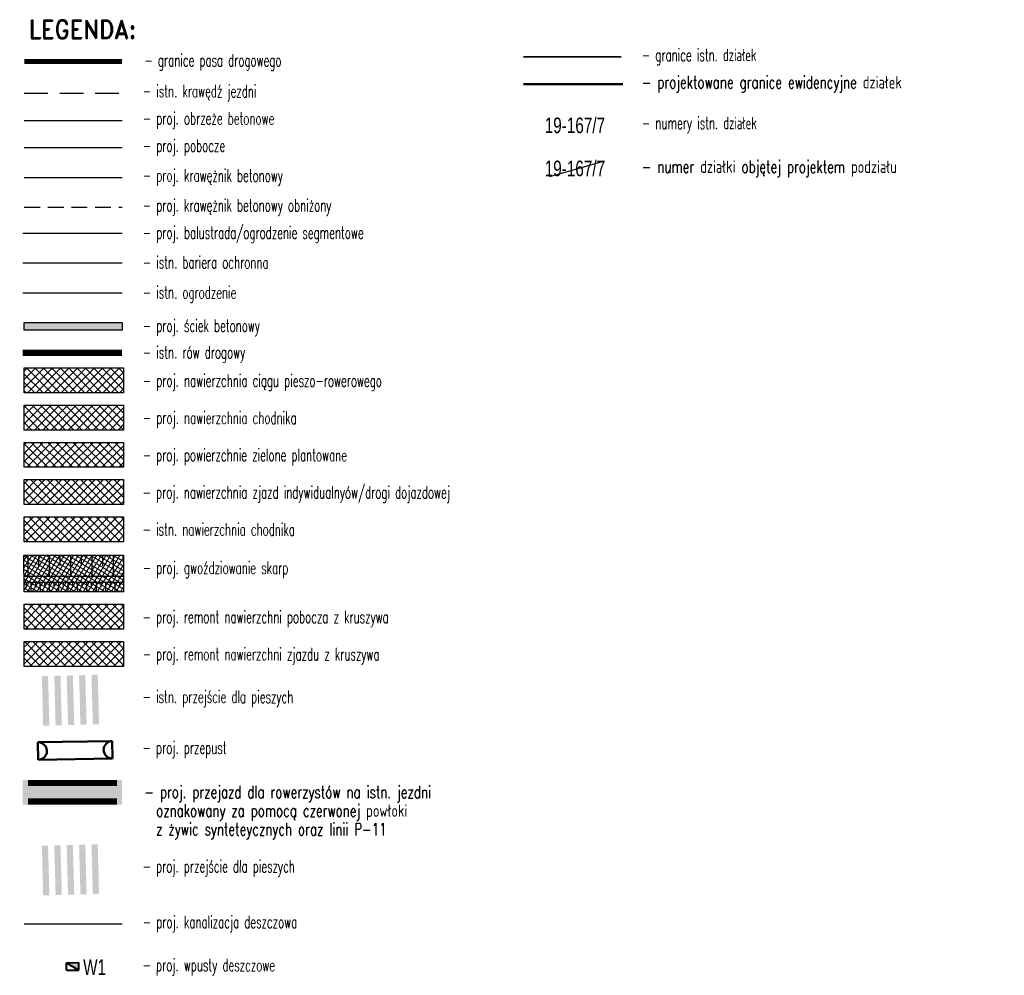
# Model space of a CAD drawing. Header units: metres. Extents: x 7529615 to 7533751, y 5721195 to 5727898.
# Tile 1 of 138: x 7533671 to 7533751, y 5721195 to 5721272. Entities that reach past the tile are written whole.
import ezdxf
from ezdxf.enums import TextEntityAlignment as Align

# ---------------------------------------------------------------- set-up
doc = ezdxf.new("R2010")
doc.units = ezdxf.units.M
for name, pattern in [('218-500', [1, 0.5, -0.5]), ('DASHED', [19.05, 12.7, -6.35]), ('HIDDEN', [9.525, 6.35, -3.175])]:
    doc.linetypes.add(name, pattern=pattern)
for name, color, linetype, lineweight in [('D-bariera-uliczna-typu-B-01', 1, 'FENCELINE1', 30), ('D-krawędzie', 3, 'Continuous', 30), ('D-krawężniki', 4, 'Continuous', 30), ('D-krawężniki-obniżone', 40, 'DASHED', 30), ('D-obrzeża', 2, 'Continuous', 30), ('D-pas-drogowy', 7, 'HIDDEN', 50), ('D-wpusty', 28, 'Continuous', 40), ('D-wpusty-opis', 28, 'Continuous', 30), ('Numery_dzialek', 80, 'Continuous', 35), ('Sieci-KD-proj', 4, 'KANDESZCZ_X2', 30)]:
    doc.layers.add(name, color=color, linetype=linetype, lineweight=lineweight)
for name, color, linetype, lineweight, true_color in [('D-bariery', 7, 'FENCELINE2', 30, 0xff0f0f), ('D-hatch-ciag-pieszo-rowerowy', 7, 'Continuous', 13, 0xff9f80), ('D-hatch-plyty-azurowe', 7, 'Continuous', 13, 0xffc824), ('D-linia-podzialowa-ZRID', 7, 'Continuous', 50, 0x40ff00), ('D-ogrodzenie-istn', 7, 'FENCELINE2', 30, 0x7a007a), ('D-podzialy-dzialek-etap-III', 7, 'Continuous', 30, 0xff0040), ('D-poziome-powl-czerwona', 7, 'Continuous', 9, 0xff6161), ('D-przepusty', 7, 'Continuous', 50, 0x852100), ('D-ścieki', 7, 'Continuous', 30, 0x0544ff)]:
    doc.layers.add(name, color=color, linetype=linetype, lineweight=lineweight, true_color=true_color)
for name, color, linetype in [('D-hatch-chodniki', 221, 'Continuous'), ('D-hatch-pobocza', 131, 'Continuous'), ('D-hatch-zieleńce', 102, 'Continuous'), ('D-hatch-zjazdy-kostka', 244, 'Continuous'), ('D-hatch-zjazdy-kruszywo', 111, 'Continuous'), ('D-pobocza', 60, 'Continuous'), ('D-rowy', 160, 'Continuous'), ('D-skarpa-kreskowanie', 2, 'Continuous'), ('Odnosniki', 7, 'Continuous'), ('PAP-LEGENDA', 1, 'Continuous'), ('PAP-TABELKA', 1, 'Continuous')]:
    doc.layers.add(name, color=color, linetype=linetype)
doc.layers.add('D-malowanie-istn', color=7, linetype='Continuous', true_color=0x1a6600)
doc.layers.add('D-malowanie-proj', color=7, linetype='Continuous', true_color=0x3333ff)
doc.styles.add('DIMTEXT', font='simplex.shx', dxfattribs={"width": 0.7})
doc.styles.add('PL2', font='romand.shx')
doc.styles.get("Standard").update_dxf_attribs({"font": 'arial.ttf'})
doc.linetypes.add('FENCELINE1', pattern='A,6.35,-2.54,[133,ltypeshp.shx,S=2.54,R=0,X=-2.54,Y=0],-2.54,25.4', length=36.83)
doc.linetypes.add('FENCELINE2', pattern='A,6.35,-2.54,[132,ltypeshp.shx,S=2.54,R=0,X=-2.54,Y=0],-2.54,25.4', length=36.83)
doc.linetypes.add('KANDESZCZ_X2', pattern='A,4.366477,-0.326302,["kd",DIMTEXT,S=1.28,R=0,X=0,Y=-0.405864],-2.036296,4.465198', length=11.194273)
pattern_1 = [(45, (0.0021, 0), (-0.33675960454, 0.33675960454), []), (135, (0.0021, 0), (-0.33675960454, -0.33675960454), [])]

# ---------------------------------------------------------------- blocks, each defined once
blk = doc.blocks.new('wpust')
at = {"layer": 'D-wpusty'}
blk.add_hatch(color=256, dxfattribs=at).paths.add_polyline_path([(4488531.348, 5577264.612), (4488532.348, 5577264.612), (4488532.348, 5577265.212)])
for points in [[(4488531.348, 5577265.212), (4488531.348, 5577264.612)], [(4488531.348, 5577265.212), (4488532.348, 5577265.212)], [(4488531.348, 5577264.612), (4488532.348, 5577265.212)], [(4488532.348, 5577265.212), (4488532.348, 5577264.612)], [(4488531.348, 5577264.612), (4488532.348, 5577264.612)]]:
    blk.add_lwpolyline(points, dxfattribs=at)

msp = doc.modelspace()

# ---------------------------------------------------------------- hatches: boundary and pattern name
at = {"layer": 'D-hatch-chodniki'}
h = msp.add_hatch(dxfattribs=at)
h.set_pattern_fill('ANSI37', color=256, scale=0.15, style=0)
h.set_pattern_definition([(45, (958900.91207, 144069.77755), (-0.33675960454, 0.33675960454), []), (135, (958900.91207, 144069.77755), (-0.33675960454, -0.33675960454), [])])
h.paths.add_polyline_path([(7533671.793, 5721240.98), (7533679.791, 5721240.98), (7533679.791, 5721238.974), (7533671.793, 5721238.974)])
at = {"layer": 'D-hatch-chodniki', "true_color": 0x6e6e6e}
h = msp.add_hatch(dxfattribs=at)
h.set_pattern_fill('ANSI37', color=8, scale=0.15, style=0)
h.set_pattern_definition([(45, (-0.00225, 3), (-0.33675960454, 0.33675960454), []), (135, (-0.00225, 3), (-0.33675960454, -0.33675960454), [])])
h.paths.add_polyline_path([(7533671.779, 5721231.98), (7533679.778, 5721231.98), (7533679.778, 5721229.974), (7533671.779, 5721229.974)])
at = {"layer": 'D-hatch-ciag-pieszo-rowerowy'}
h = msp.add_hatch(dxfattribs=at)
h.set_pattern_fill('ANSI37', color=256, scale=0.15, style=0)
h.set_pattern_definition([(45, (0, 0), (-0.33675960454, 0.33675960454), []), (135, (0, 0), (-0.33675960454, -0.33675960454), [])])
h.paths.add_polyline_path([(7533679.789, 5721243.98), (7533671.79, 5721243.98), (7533671.79, 5721241.974), (7533679.789, 5721241.974)])
at = {"layer": 'D-hatch-plyty-azurowe'}
h = msp.add_hatch(dxfattribs=at)
h.set_pattern_fill('ANSI37', color=256, scale=0.1, angle=13.23434, style=0)
h.set_pattern_definition([(58.2343419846, (-0.00225, 3), (-0.269941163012, 0.16714669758), []), (148.2343419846, (-0.00225, 3), (-0.16714669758, -0.269941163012), [])])
h.paths.add_polyline_path([(7533671.763, 5721228.904), (7533679.776, 5721228.899), (7533679.776, 5721225.927), (7533671.777, 5721225.927)])
at = {"layer": 'D-hatch-pobocza'}
h = msp.add_hatch(dxfattribs=at)
h.set_pattern_fill('ANSI37', color=256, scale=0.15, style=0)
h.set_pattern_definition(pattern_1)
h.paths.add_polyline_path([(7533679.778, 5721224.933), (7533671.779, 5721224.933), (7533671.779, 5721222.927), (7533679.778, 5721222.927)])
at = {"layer": 'D-hatch-zieleńce'}
h = msp.add_hatch(dxfattribs=at)
h.set_pattern_fill('ANSI37', color=256, scale=0.15, style=0)
h.set_pattern_definition([(45, (958900.9031, 144072.77755), (-0.33675960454, 0.33675960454), []), (135, (958900.9031, 144072.77755), (-0.33675960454, -0.33675960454), [])])
h.paths.add_polyline_path([(7533671.784, 5721237.98), (7533679.782, 5721237.98), (7533679.782, 5721235.974), (7533671.784, 5721235.974)])
at = {"layer": 'D-hatch-zjazdy-kostka'}
h = msp.add_hatch(dxfattribs=at)
h.set_pattern_fill('ANSI37', color=256, scale=0.15, style=0)
h.set_pattern_definition([(45, (966515.7438, 173666.13474), (-0.33675960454, 0.33675960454), []), (135, (966515.7438, 173666.13474), (-0.33675960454, -0.33675960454), [])])
h.paths.add_polyline_path([(7533679.775, 5721234.98), (7533671.777, 5721234.98), (7533671.777, 5721232.974), (7533679.775, 5721232.974)])
at = {"layer": 'D-hatch-zjazdy-kruszywo'}
h = msp.add_hatch(dxfattribs=at)
h.set_pattern_fill('ANSI37', color=256, scale=0.15, style=0)
h.set_pattern_definition(pattern_1)
h.paths.add_polyline_path([(7533679.78, 5721221.933), (7533671.781, 5721221.933), (7533671.781, 5721219.927), (7533679.78, 5721219.927)])
at = {"layer": 'D-malowanie-istn'}
h = msp.add_hatch(color=256, dxfattribs=at)
h.paths.add_polyline_path([(7533677.707, 5721219.259), (7533677.207, 5721219.245), (7533677.314, 5721215.247), (7533677.814, 5721215.26)])
h.paths.add_polyline_path([(7533676.707, 5721219.232), (7533676.455, 5721219.225, 0.016682), (7533676.416, 5721215.223), (7533676.814, 5721215.233)])
h.paths.add_polyline_path([(7533676.455, 5721219.225), (7533676.207, 5721219.219), (7533676.314, 5721215.22), (7533676.416, 5721215.223, -0.016682)])
h.paths.add_polyline_path([(7533675.707, 5721219.205), (7533675.208, 5721219.192), (7533675.315, 5721215.193), (7533675.815, 5721215.207)])
h.paths.add_polyline_path([(7533674.708, 5721219.178), (7533674.208, 5721219.165), (7533674.315, 5721215.166), (7533674.815, 5721215.18)])
h.paths.add_polyline_path([(7533673.708, 5721219.152), (7533673.208, 5721219.138), (7533673.316, 5721215.14), (7533673.815, 5721215.153)])
at = {"layer": 'D-malowanie-proj'}
h = msp.add_hatch(color=256, dxfattribs=at)
h.paths.add_polyline_path([(7533677.707, 5721205.594), (7533677.207, 5721205.58), (7533677.314, 5721201.582), (7533677.814, 5721201.595)])
h.paths.add_polyline_path([(7533676.707, 5721205.567), (7533676.455, 5721205.56, 0.016682), (7533676.416, 5721201.558), (7533676.814, 5721201.568)])
h.paths.add_polyline_path([(7533676.455, 5721205.56), (7533676.207, 5721205.554), (7533676.314, 5721201.555), (7533676.416, 5721201.558, -0.016682)])
h.paths.add_polyline_path([(7533675.707, 5721205.54), (7533675.208, 5721205.527), (7533675.315, 5721201.528), (7533675.815, 5721201.542)])
h.paths.add_polyline_path([(7533674.708, 5721205.513), (7533674.208, 5721205.5), (7533674.315, 5721201.501), (7533674.815, 5721201.515)])
h.paths.add_polyline_path([(7533673.708, 5721205.487), (7533673.208, 5721205.473), (7533673.316, 5721201.475), (7533673.815, 5721201.488)])
at = {"layer": 'D-poziome-powl-czerwona', "ltscale": 3}
h = msp.add_hatch(color=256, dxfattribs=at)
h.dxf.hatch_style = 1
h.paths.add_polyline_path([(7533679.657, 5721208.784), (7533679.657, 5721210.784), (7533671.659, 5721210.784), (7533671.659, 5721208.784)])
at = {"layer": 'D-ścieki', "linetype": 'ByBlock', "true_color": 0x00cccc}
msp.add_hatch(color=132, dxfattribs=at).paths.add_polyline_path([(7533679.67, 5721247.641), (7533671.79, 5721247.641), (7533671.79, 5721247.041), (7533679.67, 5721247.041)])

# ---------------------------------------------------------------- linework, layer by layer
at = {"layer": 'D-bariera-uliczna-typu-B-01', "ltscale": 0.1}
msp.add_lwpolyline([(7533671.671, 5721254.856), (7533679.67, 5721254.856)], dxfattribs=at)
at = {"layer": 'D-bariery', "color": 149, "linetype": 'FENCELINE1', "ltscale": 0.1, "true_color": 0x26435f, "flags": 128}
msp.add_lwpolyline([(7533671.671, 5721252.453), (7533679.67, 5721252.453)], dxfattribs=at)
at = {"layer": 'D-krawędzie', "linetype": 'HIDDEN', "ltscale": 0.3, "flags": 128}
msp.add_lwpolyline([(7533671.79, 5721266.136), (7533679.67, 5721266.136)], dxfattribs=at)
at = {"layer": 'D-krawężniki'}
msp.add_lwpolyline([(7533671.79, 5721259.337), (7533679.67, 5721259.337)], dxfattribs=at)
at = {"layer": 'D-krawężniki-obniżone', "ltscale": 0.1}
msp.add_lwpolyline([(7533671.79, 5721256.934), (7533679.67, 5721256.934)], dxfattribs=at)
at = {"layer": 'D-linia-podzialowa-ZRID', "color": 12, "ltscale": 15, "true_color": 0xc70000}
msp.add_lwpolyline([(7533712.009, 5721266.854), (7533720.008, 5721266.854)], dxfattribs=at)
at = {"layer": 'D-malowanie-proj', "linetype": '218-500', "ltscale": 2, "const_width": 0.5, "flags": 128}
for points in [[(7533672.099, 5721210.534), (7533679.269, 5721210.534)], [(7533672.099, 5721209.034), (7533679.269, 5721209.034)]]:
    msp.add_lwpolyline(points, dxfattribs=at)
at = {"layer": 'D-obrzeża'}
msp.add_lwpolyline([(7533671.79, 5721263.938), (7533679.67, 5721263.938)], dxfattribs=at)
at = {"layer": 'D-ogrodzenie-istn', "ltscale": 0.1}
msp.add_lwpolyline([(7533671.671, 5721250.05), (7533679.67, 5721250.05)], dxfattribs=at)
at = {"layer": 'D-pas-drogowy', "ltscale": 0.2, "const_width": 0.4, "flags": 128}
msp.add_lwpolyline([(7533671.79, 5721268.693), (7533679.67, 5721268.693)], dxfattribs=at)
at = {"layer": 'D-pobocza'}
msp.add_lwpolyline([(7533671.79, 5721261.74), (7533679.67, 5721261.74)], dxfattribs=at)
at = {"layer": 'D-podzialy-dzialek-etap-III'}
msp.add_lwpolyline([(7533714.147, 5721259.419), (7533718.563, 5721260.669)], dxfattribs=at)
at = {"layer": 'D-przepusty'}
for points in [[(7533672.89, 5721213.811), (7533678.884, 5721213.911)], [(7533672.89, 5721213.811), (7533672.914, 5721212.411)], [(7533678.884, 5721213.911), (7533678.907, 5721212.511)], [(7533672.914, 5721212.411), (7533678.907, 5721212.511)]]:
    msp.add_lwpolyline(points, dxfattribs=at)
msp.add_ellipse((7533672.902, 5721213.111), major_axis=(0.712, 0.062), ratio=0.979721, start_param=4.643203, end_param=7.784796, dxfattribs=at)
at = {"layer": 'D-przepusty', "extrusion": (0, 0, -1)}
msp.add_ellipse((7533678.896, 5721213.211), major_axis=(0.713, -0.038), ratio=0.979721, start_param=1.501611, end_param=4.643203, dxfattribs=at)
at = {"layer": 'D-rowy', "linetype": 'HIDDEN', "ltscale": 0.1, "const_width": 0.5, "flags": 128}
msp.add_lwpolyline([(7533671.671, 5721245.209), (7533679.67, 5721245.209)], dxfattribs=at)
at = {"layer": 'D-rowy'}
for points in [[(7533679.776, 5721227.182), (7533672.448, 5721227.187), (7533671.771, 5721227.188)], [(7533679.776, 5721226.682), (7533672.448, 5721226.687), (7533671.773, 5721226.688)]]:
    msp.add_lwpolyline(points, dxfattribs=at)
at = {"layer": 'D-skarpa-kreskowanie', "linetype": 'Continuous'}
for p, q in [((7533672.077, 5721228.903), (7533672.076, 5721227.187)), ((7533672.077, 5721228.903), (7533672.076, 5721227.187)), ((7533672.935, 5721228.903), (7533672.934, 5721228.045)), ((7533672.935, 5721228.903), (7533672.934, 5721228.045)), ((7533673.793, 5721228.902), (7533673.792, 5721227.186)), ((7533673.793, 5721228.902), (7533673.792, 5721227.186)), ((7533674.651, 5721228.902), (7533674.65, 5721228.044)), ((7533674.651, 5721228.902), (7533674.65, 5721228.044)), ((7533675.509, 5721228.901), (7533675.508, 5721227.185)), ((7533675.509, 5721228.901), (7533675.508, 5721227.185)), ((7533676.367, 5721228.901), (7533676.366, 5721228.043)), ((7533676.367, 5721228.901), (7533676.366, 5721228.043)), ((7533677.225, 5721228.9), (7533677.224, 5721227.184)), ((7533677.225, 5721228.9), (7533677.224, 5721227.184)), ((7533678.083, 5721228.899), (7533678.082, 5721228.041)), ((7533678.083, 5721228.899), (7533678.082, 5721228.041)), ((7533678.083, 5721228.899), (7533678.082, 5721228.041)), ((7533678.083, 5721228.899), (7533678.082, 5721228.041)), ((7533678.941, 5721228.899), (7533678.94, 5721227.183)), ((7533678.941, 5721228.899), (7533678.94, 5721227.183)), ((7533671.931, 5721226.664), (7533671.931, 5721226.288)), ((7533671.931, 5721226.664), (7533671.931, 5721226.288)), ((7533672.306, 5721226.664), (7533672.307, 5721225.913)), ((7533672.306, 5721226.664), (7533672.307, 5721225.913)), ((7533672.682, 5721226.672), (7533672.682, 5721226.297)), ((7533672.682, 5721226.672), (7533672.682, 5721226.297)), ((7533673.057, 5721226.673), (7533673.058, 5721225.922)), ((7533673.057, 5721226.673), (7533673.058, 5721225.922)), ((7533673.433, 5721226.681), (7533673.433, 5721226.306)), ((7533673.433, 5721226.681), (7533673.433, 5721226.306)), ((7533673.808, 5721226.682), (7533673.809, 5721225.931)), ((7533673.808, 5721226.682), (7533673.809, 5721225.931)), ((7533674.184, 5721226.682), (7533674.184, 5721226.307)), ((7533674.184, 5721226.682), (7533674.184, 5721226.307)), ((7533674.56, 5721226.683), (7533674.561, 5721225.932)), ((7533674.56, 5721226.683), (7533674.561, 5721225.932)), ((7533674.936, 5721226.683), (7533674.936, 5721226.307)), ((7533674.936, 5721226.683), (7533674.936, 5721226.307)), ((7533675.311, 5721226.684), (7533675.312, 5721225.932)), ((7533675.311, 5721226.684), (7533675.312, 5721225.932)), ((7533675.688, 5721226.684), (7533675.688, 5721226.308)), ((7533675.688, 5721226.684), (7533675.688, 5721226.308)), ((7533676.064, 5721226.685), (7533676.065, 5721225.933)), ((7533676.064, 5721226.685), (7533676.065, 5721225.933)), ((7533676.44, 5721226.685), (7533676.441, 5721226.309)), ((7533676.44, 5721226.685), (7533676.441, 5721226.309)), ((7533676.816, 5721226.686), (7533676.817, 5721225.933)), ((7533676.816, 5721226.686), (7533676.817, 5721225.933)), ((7533677.193, 5721226.686), (7533677.193, 5721226.31)), ((7533677.193, 5721226.686), (7533677.193, 5721226.31)), ((7533677.57, 5721226.687), (7533677.571, 5721225.934)), ((7533677.57, 5721226.687), (7533677.571, 5721225.934)), ((7533677.946, 5721226.687), (7533677.947, 5721226.31)), ((7533677.946, 5721226.687), (7533677.947, 5721226.31)), ((7533678.323, 5721226.688), (7533678.324, 5721225.934)), ((7533678.323, 5721226.688), (7533678.324, 5721225.934)), ((7533678.7, 5721226.688), (7533678.7, 5721226.311)), ((7533678.7, 5721226.688), (7533678.7, 5721226.311)), ((7533679.076, 5721226.689), (7533679.077, 5721225.935)), ((7533679.076, 5721226.689), (7533679.077, 5721225.935)), ((7533679.453, 5721226.689), (7533679.454, 5721226.312)), ((7533679.453, 5721226.689), (7533679.454, 5721226.312))]:
    msp.add_line(p, q, dxfattribs=at)
for points in [[(7533679.776, 5721227.182), (7533672.448, 5721227.187), (7533671.771, 5721227.188)], [(7533679.776, 5721226.682), (7533672.448, 5721226.687), (7533671.773, 5721226.688)]]:
    msp.add_lwpolyline(points, dxfattribs=at)
at = {"layer": 'D-ścieki'}
msp.add_lwpolyline([(7533679.67, 5721247.041), (7533671.79, 5721247.041), (7533671.79, 5721247.641), (7533679.67, 5721247.641)], close=True, dxfattribs=at)
at = {"layer": 'Numery_dzialek'}
msp.add_lwpolyline([(7533712.009, 5721269.052), (7533719.889, 5721269.052)], dxfattribs=at)
at = {"layer": 'Odnosniki'}
msp.add_lwpolyline([(7533671.763, 5721228.904), (7533679.776, 5721228.899), (7533679.776, 5721225.927), (7533671.777, 5721225.927)], close=True, dxfattribs=at)
at = {"layer": 'PAP-TABELKA', "color": 2}
for points in [[(7533671.79, 5721243.98), (7533679.789, 5721243.98), (7533679.789, 5721241.974), (7533671.79, 5721241.974)], [(7533671.793, 5721240.98), (7533679.791, 5721240.98), (7533679.791, 5721238.974), (7533671.793, 5721238.974)], [(7533671.784, 5721237.98), (7533679.782, 5721237.98), (7533679.782, 5721235.974), (7533671.784, 5721235.974)], [(7533671.777, 5721234.98), (7533679.775, 5721234.98), (7533679.775, 5721232.974), (7533671.777, 5721232.974)], [(7533671.779, 5721231.98), (7533679.778, 5721231.98), (7533679.778, 5721229.974), (7533671.779, 5721229.974)], [(7533671.763, 5721228.904), (7533679.776, 5721228.899), (7533679.776, 5721225.927), (7533671.777, 5721225.927)], [(7533671.779, 5721224.933), (7533679.778, 5721224.933), (7533679.778, 5721222.927), (7533671.779, 5721222.927)], [(7533671.781, 5721221.933), (7533679.78, 5721221.933), (7533679.78, 5721219.927), (7533671.781, 5721219.927)]]:
    msp.add_lwpolyline(points, close=True, dxfattribs=at)
at = {"layer": 'Sieci-KD-proj', "ltscale": 0.7, "flags": 128}
msp.add_lwpolyline([(7533671.788, 5721199.172), (7533679.667, 5721199.172)], dxfattribs=at)

# ---------------------------------------------------------------- block references
at = {"layer": 'D-wpusty', "xscale": -1, "rotation": 180.4335340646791}
msp.add_blockref('wpust', (3003071.827, 11264338.418, -10.12), dxfattribs=at)

# ---------------------------------------------------------------- texts
at = {"layer": 'D-wpusty-opis', "oblique": 360, "width": 0.7}
msp.add_attdef('W1', text='', height=1.25, dxfattribs=at).set_placement((7533677.455, 5721194.686, 157.878), align=Align.BOTTOM_CENTER)
at = {"layer": 'Numery_dzialek', "width": 0.7}
for p in [(7533713.726, 5721264.167, -20.24), (7533713.726, 5721260.693, -20.24)]:
    msp.add_text('19-167/7', height=1.26, dxfattribs=at).set_placement(p, align=Align.TOP_LEFT)
at = {"layer": 'PAP-LEGENDA', "color": 2, "style": 'DIMTEXT', "width": 0.6}
for s, p in [(' - granice istn. działek', (7533721.151, 5721268.716)), ('- granice pasa drogowego', (7533681.483, 5721268.284, -20.24)), (' - istn. krawędź jezdni', (7533680.932, 5721265.799)), (' - proj. obrzeże betonowe', (7533680.932, 5721263.602)), (' - numery istn. działek', (7533721.151, 5721263.23, -20.24)), (' - proj. pobocze', (7533680.932, 5721261.404)), (' - proj. krawężnik betonowy', (7533680.932, 5721259.001)), (' - proj. krawężnik betonowy obniżony', (7533680.932, 5721256.598)), (' - proj. balustrada/ogrodzenie segmentowe', (7533680.932, 5721254.4)), (' - istn. bariera ochronna', (7533680.932, 5721251.997)), (' - istn. ogrodzenie', (7533680.932, 5721249.575)), (' - proj. ściek betonowy', (7533680.932, 5721246.896)), (' - istn. rów drogowy', (7533680.932, 5721244.753)), (' - proj. nawierzchnia ciągu pieszo-rowerowego', (7533680.932, 5721242.474, 10.12)), (' - proj. nawierzchnia chodnika', (7533680.934, 5721239.474, 10.12)), (' - proj. powierzchnie zielone plantowane', (7533680.925, 5721236.474, 10.12)), (' - proj. nawierzchnia zjazd indywidualnyów/drogi dojazdowej', (7533680.919, 5721233.474, 10.12)), (' - istn. nawierzchnia chodnika', (7533680.921, 5721230.474, 10.12)), (' - proj. gwoździowanie skarp', (7533680.93, 5721227.385, 10.12)), (' - proj. remont nawierzchni pobocza z kruszywa', (7533680.921, 5721223.427, 10.12)), (' - proj. remont nawierzchni zjazdu z kruszywa', (7533680.923, 5721220.427, 10.12)), (' - istn. przejście dla pieszych', (7533680.919, 5721216.986, 10.12)), (' - proj. przepust', (7533680.916, 5721212.88, 10.12)), (' - proj. przejście dla pieszych', (7533680.919, 5721203.321, 10.12)), (' - proj. kanalizacja deszczowa', (7533680.93, 5721198.836)), (' - proj. wpusty deszczowe', (7533680.917, 5721195.364, 10.12))]:
    msp.add_text(s, height=1, rotation=359.95707, dxfattribs=at).set_placement(p)
at = {"layer": 'PAP-LEGENDA', "color": 2, "char_height": 1, "attachment_point": 4, "rotation": 359.95707, "style": 'DIMTEXT'}
for s, insert in [(' - projektowane granice ewidencyjne działek', (7533721.055, 5721266.854, -20.24)), (' - numer działki objętej projektem podziału', (7533721.061, 5721260.044, -20.24))]:
    msp.add_mtext(s, dxfattribs=dict(at, insert=insert))
at = {"layer": 'PAP-LEGENDA', "color": 2, "insert": (7533681.458, 5721208.151, 10.12), "char_height": 1, "attachment_point": 4, "rotation": 359.95707, "line_spacing_factor": 0.9, "style": 'DIMTEXT'}
msp.add_mtext('- proj. przejazd dla rowerzystów na istn. jezdni\\P  oznakowany za pomocą czerwonej powłoki\\P  z żywic synteteycznych oraz linii P-11', dxfattribs=at)
at = {"layer": 'PAP-TABELKA', "color": 2, "style": 'PL2', "width": 0.9}
msp.add_text('LEGENDA:', height=1.5, dxfattribs=at).set_placement((7533676.49, 5721271.276), align=Align.MIDDLE_CENTER)

doc.saveas('drawing.dxf')
